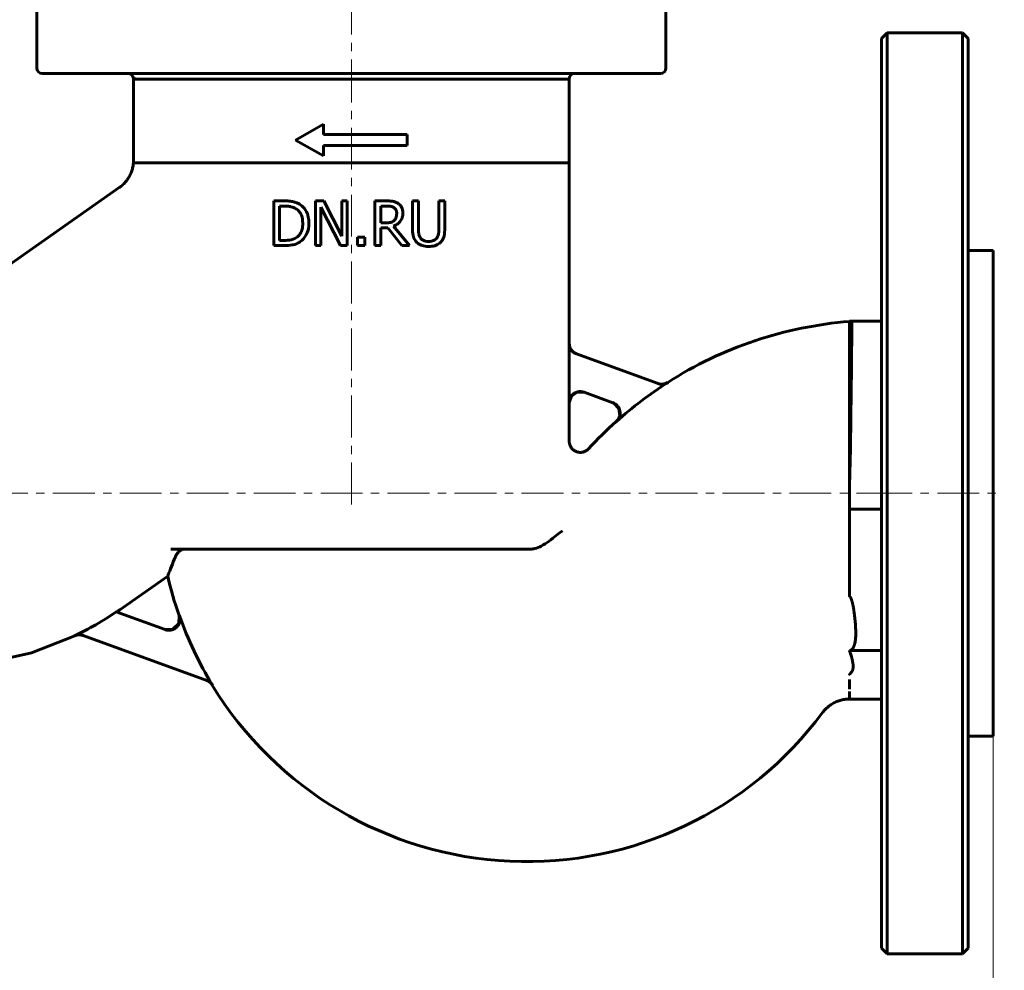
# Model space of a CAD drawing. Header units: millimetres. Extents: x 0 to 594, y 0 to 420.
# Tile 3 of 5: x 123 to 300, y 153 to 323. Entities that reach past the tile are written whole.
import ezdxf

# ---------------------------------------------------------------- set-up
doc = ezdxf.new("R2010")
doc.units = ezdxf.units.MM
for name, pattern in [('K5LT_AXLED', [12, 7.5, -1.5, 1.5, -1.5]), ('K5LT_BASIC', [0]), ('K5LT_THIN', [0])]:
    doc.linetypes.add(name, pattern=pattern)
doc.layers.add('Системный слой', color=7, linetype='Continuous')
doc.layers.add('Системный слой (1)', color=7, linetype='Continuous', true_color=0x6c6c6c)
doc.styles.add('KDIMTEXTSTYLE', font='GOST_AU.SHX', dxfattribs={"width": 0.96, "oblique": 15, "height": 5})
doc.styles.add('KTEXTSTYLE', font='GOST_AU.SHX', dxfattribs={"width": 0.56, "height": 5})
doc.dimstyles.new('KDIMSTYLE (1.00)', dxfattribs={"dimtxt": 5, "dimasz": 1, "dimexe": 2, "dimexo": 0, "dimgap": 1, "dimtad": 1, "dimtxsty": 'KDIMTEXTSTYLE', "dimsah": 1, "dimcen": 0, "dimdle": 1, "dimadec": 0, "dimazin": 0, "dimtfac": 0.667, "dimtmove": 0, "dimatfit": 3, "dimfxl": 1, "dimtvp": 1, "dimtolj": 1, "dimtzin": 0, "dimarcsym": 0})

# ---------------------------------------------------------------- blocks, each defined once
blk = doc.blocks.new('U22')
at = {"layer": 'Системный слой (1)', "color": 143, "linetype": 'K5LT_BASIC', "lineweight": 60, "true_color": 0x33acca}
for p, q in [((143.9, 312.77), (143.89, 312.77)), ((143.89, 312.77), (143.89, 312.77)), ((143.89, 312.77), (143.89, 312.77)), ((143.89, 312.77), (143.89, 312.77)), ((143.89, 312.77), (143.89, 312.77)), ((143.89, 312.77), (143.89, 312.77)), ((143.89, 312.77), (143.89, 312.77)), ((143.89, 312.77), (143.89, 312.77)), ((143.91, 312.77), (143.9, 312.77)), ((143.9, 312.77), (143.9, 312.77)), ((143.9, 312.77), (143.9, 312.77)), ((143.9, 312.77), (143.9, 312.77)), ((143.9, 312.77), (143.9, 312.77)), ((143.93, 312.76), (143.91, 312.77)), ((143.91, 312.77), (143.91, 312.77)), ((143.91, 312.77), (143.91, 312.77)), ((143.91, 312.77), (143.91, 312.77)), ((143.91, 312.77), (143.91, 312.77)), ((143.95, 312.76), (143.93, 312.76)), ((143.96, 312.76), (143.95, 312.76)), ((143.96, 312.75), (143.96, 312.76)), ((143.96, 312.76), (143.96, 312.76)), ((143.96, 312.76), (143.96, 312.76)), ((143.98, 312.75), (143.96, 312.75)), ((143.99, 312.75), (143.98, 312.75)), ((144, 312.75), (143.99, 312.75)), ((143.99, 312.75), (143.99, 312.75)), ((143.99, 312.75), (143.99, 312.75)), ((144.02, 312.74), (144, 312.75)), ((144.06, 312.73), (144.02, 312.74)), ((144.08, 312.73), (144.06, 312.73)), ((144.09, 312.72), (144.08, 312.73)), ((144.14, 312.71), (144.09, 312.72)), ((144.09, 312.72), (144.09, 312.72)), ((144.09, 312.72), (144.09, 312.72)), ((144.18, 312.7), (144.14, 312.71)), ((144.21, 312.69), (144.18, 312.7)), ((144.22, 312.69), (144.21, 312.69)), ((144.23, 312.69), (144.22, 312.69)), ((144.22, 312.69), (144.22, 312.69)), ((144.31, 312.67), (144.23, 312.69)), ((144.35, 312.65), (144.31, 312.67)), ((144.37, 312.65), (144.35, 312.65)), ((144.38, 312.65), (144.37, 312.65)), ((144.39, 312.64), (144.38, 312.65)), ((144.4, 312.64), (144.39, 312.64)), ((144.39, 312.64), (144.39, 312.64)), ((144.39, 312.64), (144.39, 312.64)), ((144.39, 312.64), (144.39, 312.64)), ((144.39, 312.64), (144.39, 312.64)), ((144.41, 312.64), (144.4, 312.64)), ((144.4, 312.64), (144.4, 312.64)), ((144.4, 312.64), (144.4, 312.64)), ((144.4, 312.64), (144.4, 312.64))]:
    blk.add_line(p, q, dxfattribs=at)
blk = doc.blocks.new('U23')
at = {"layer": 'Системный слой (1)', "color": 143, "linetype": 'K5LT_BASIC', "lineweight": 60, "true_color": 0x33acca}
for p, q in [((277.93, 238.44), (277.93, 319.94)), ((277.93, 156.94), (277.93, 238.44))]:
    blk.add_line(p, q, dxfattribs=at)
blk = doc.blocks.new('U24')
at = {"layer": 'Системный слой (1)', "color": 143, "linetype": 'K5LT_BASIC', "lineweight": 60, "true_color": 0x33acca}
for p, q in [((222.36, 255.84), (221.97, 254.65)), ((223.39, 256.56), (222.36, 255.84)), ((224.65, 256.53), (223.39, 256.56))]:
    blk.add_line(p, q, dxfattribs=at)
blk = doc.blocks.new('U26')
at = {"layer": 'Системный слой (1)', "color": 143, "linetype": 'K5LT_BASIC', "lineweight": 60, "true_color": 0x33acca}
for p, q in [((272.18, 269.25), (272.18, 238.03)), ((272.18, 238.03), (272.18, 235.61))]:
    blk.add_line(p, q, dxfattribs=at)
blk = doc.blocks.new('U27')
at = {"layer": 'Системный слой (1)', "color": 143, "linetype": 'K5LT_BASIC', "lineweight": 60, "true_color": 0x33acca}
for p, q in [((152.06, 216.56), (152.01, 215.09)), ((150.96, 214.06), (149.49, 214.02)), ((152.01, 215.09), (150.96, 214.06))]:
    blk.add_line(p, q, dxfattribs=at)
blk = doc.blocks.new('U28')
at = {"layer": 'Системный слой (1)', "color": 143, "linetype": 'K5LT_BASIC', "lineweight": 60, "true_color": 0x33acca}
for start, end in [(94.5249, 122.5215), (131.8698, 137.4936)]:
    blk.add_arc((277.78, 198.44), 71, start, end, dxfattribs=at)
blk = doc.blocks.new('U29')
at = {"layer": 'Системный слой (1)', "color": 143, "linetype": 'K5LT_BASIC', "lineweight": 60, "true_color": 0x33acca}
for start, end in [(192.9963, 199.3563), (211.3705, 323.4517)]:
    blk.add_arc((214.33, 238.44), 66, start, end, dxfattribs=at)
blk = doc.blocks.new('U30')
at = {"layer": 'Системный слой (1)', "color": 143, "linetype": 'K5LT_BASIC', "lineweight": 60, "true_color": 0x33acca}
for p, q in [((141.03, 217.3), (140.84, 217.17)), ((141.22, 217.43), (141.03, 217.3)), ((141.41, 217.56), (141.22, 217.43)), ((133.36, 212.87), (125.6, 209.86)), ((125.6, 209.86), (117.49, 208.04)), ((117.49, 208.04), (109.29, 207.44))]:
    blk.add_line(p, q, dxfattribs=at)
blk = doc.blocks.new('U31')
at = {"layer": 'Системный слой (1)', "color": 143, "linetype": 'K5LT_BASIC', "lineweight": 60, "true_color": 0x33acca}
for p, q in [((229.94, 254.59), (229.74, 254.68)), ((230.88, 253.62), (229.94, 254.59)), ((230.78, 251.8), (231.01, 252.38)), ((231.01, 252.38), (230.88, 253.62)), ((230.39, 251.31), (230.4, 251.32)), ((230.39, 251.31), (230.39, 251.31)), ((230.39, 251.31), (230.39, 251.31)), ((230.39, 251.31), (230.39, 251.31)), ((230.39, 251.31), (230.39, 251.31)), ((230.39, 251.31), (230.39, 251.31)), ((230.39, 251.31), (230.39, 251.31)), ((230.4, 251.32), (230.42, 251.34)), ((230.4, 251.32), (230.4, 251.32)), ((230.42, 251.34), (230.45, 251.36)), ((230.45, 251.36), (230.5, 251.42)), ((230.5, 251.42), (230.61, 251.54)), ((230.61, 251.54), (230.78, 251.8))]:
    blk.add_line(p, q, dxfattribs=at)
blk = doc.blocks.new('U32')
at = {"layer": 'Системный слой (1)', "color": 143, "linetype": 'K5LT_BASIC', "lineweight": 60, "true_color": 0x33acca}
for p, q in [((221.97, 265.29), (221.97, 297.64)), ((221.97, 247.76), (221.97, 254.65))]:
    blk.add_line(p, q, dxfattribs=at)
blk = doc.blocks.new('D8')
at = {"layer": 'Системный слой (1)'}
for points in [[(72.43, 99.53), (72.93, 100.19), (67.93, 99.53), (72.93, 98.88)], [(292.93, 98.88), (297.93, 99.53), (292.93, 100.19), (293.43, 99.53)]]:
    blk.add_hatch(color=7, dxfattribs=at).paths.add_polyline_path(points)
at = {"layer": 'Системный слой (1)', "color": 7, "linetype": 'K5LT_THIN', "lineweight": 18, "true_color": 0xffffff}
for p, q in [((67.93, 194.94), (67.93, 97.53)), ((297.93, 194.94), (297.93, 97.53)), ((67.93, 99.53), (72.93, 100.19)), ((72.93, 98.88), (67.93, 99.53)), ((67.93, 99.53), (297.93, 99.53)), ((72.93, 100.19), (72.43, 99.53)), ((72.43, 99.53), (72.93, 98.88)), ((293.43, 99.53), (292.93, 100.19)), ((292.93, 100.19), (297.93, 99.53)), ((297.93, 99.53), (292.93, 98.88)), ((292.93, 98.88), (293.43, 99.53))]:
    blk.add_line(p, q, dxfattribs=at)
blk.add_wipeout([(177.39, 100.53), (177.39, 107.92), (188.03, 107.92), (188.03, 100.53)]).dxf.layer = 'Системный слой (1)'
at = {"layer": 'Системный слой (1)', "color": 7, "insert": (177.39, 107.12), "char_height": 5, "attachment_point": 1, "style": 'KTEXTSTYLE'}
blk.add_mtext('\\H5.0;\\W1.000;\\Q15;\\Q15;\\W0.960;230', dxfattribs=at)
blk = doc.blocks.new('KDIMARROW_01')
at = {"layer": 'Системный слой'}
blk.add_hatch(color=0, dxfattribs=at).paths.add_polyline_path([(-5, -0.66), (0, 0), (-5, 0.66), (-4.5, 0)])
at = {"layer": 'Системный слой', "color": 0, "linetype": 'K5LT_THIN', "lineweight": 18}
for p, q in [((-4.5, 0), (-5, 0.66)), ((-5, 0.66), (0, 0)), ((0, 0), (-5, -0.66)), ((-5, -0.66), (-4.5, 0))]:
    blk.add_line(p, q, dxfattribs=at)
at = {"layer": 'Системный слой (1)', "color": 0, "linetype": 'K5LT_THIN', "lineweight": 18}
blk.add_line((444.12, 238.44), (443.12, 238.44), dxfattribs=at)
blk = doc.blocks.new('D9')
at = {"layer": 'Системный слой (1)'}
for points in [[(51.77, 338.44), (51.11, 343.44), (50.45, 338.44), (51.11, 338.94)], [(51.11, 238.44), (51.77, 243.44), (51.11, 242.94), (50.45, 243.44)]]:
    blk.add_hatch(color=7, dxfattribs=at).paths.add_polyline_path(points)
at = {"layer": 'Системный слой (1)', "color": 7, "linetype": 'K5LT_THIN', "lineweight": 18, "true_color": 0xffffff}
for p, q in [((140.2, 343.44), (49.11, 343.44)), ((50.45, 338.44), (51.11, 343.44)), ((51.11, 343.44), (51.77, 338.44)), ((51.11, 343.44), (51.11, 238.44)), ((51.11, 338.94), (50.45, 338.44)), ((51.77, 338.44), (51.11, 338.94)), ((51.11, 238.44), (50.45, 243.44)), ((50.45, 243.44), (51.11, 242.94)), ((51.11, 242.94), (51.77, 243.44)), ((51.77, 243.44), (51.11, 238.44)), ((67.93, 238.44), (49.11, 238.44))]:
    blk.add_line(p, q, dxfattribs=at)
blk.add_wipeout([(50.11, 285.99), (42.73, 285.99), (42.73, 295.49), (50.11, 295.49)]).dxf.layer = 'Системный слой (1)'
at = {"layer": 'Системный слой (1)', "color": 7, "insert": (43.52, 285.99), "char_height": 5, "attachment_point": 1, "rotation": 90, "style": 'KTEXTSTYLE'}
blk.add_mtext('\\H5.0;\\W1.000;\\Q15;\\Q15;\\W0.960;105', dxfattribs=at)

msp = doc.modelspace()

# ---------------------------------------------------------------- linework, layer by layer
at = {"layer": 'Системный слой (1)', "color": 30, "linetype": 'K5LT_AXLED', "lineweight": 18, "true_color": 0xff8000}
for p, q in [((182.93, 340.137), (182.93, 312.637)), ((182.93, 236.437), (182.93, 312.637)), ((280.93, 238.437), (65.93, 238.437)), ((275.93, 238.437), (299.93, 238.437))]:
    msp.add_line(p, q, dxfattribs=at)
at = {"layer": 'Системный слой (1)', "color": 143, "linetype": 'K5LT_BASIC', "lineweight": 60, "true_color": 0x33acca}
for p, q in [((126.553, 314.637), (126.553, 325.637)), ((239.307, 314.637), (239.307, 325.637)), ((277.93, 319.937), (278.93, 320.937)), ((278.93, 320.937), (292.43, 320.937)), ((278.93, 320.937), (278.93, 238.437)), ((292.43, 320.937), (293.43, 319.937)), ((292.43, 155.937), (292.43, 320.937)), ((293.43, 156.937), (293.43, 319.937)), ((127.553, 313.637), (238.307, 313.637)), ((144.414, 312.637), (143.877, 312.637)), ((143.894, 297.637), (143.894, 312.637)), ((144.414, 312.637), (221.966, 312.637)), ((144.414, 312.637), (221.966, 312.637)), ((221.966, 297.637), (221.966, 312.637)), ((172.93, 301.723), (177.93, 304.557)), ((177.93, 302.723), (177.93, 304.557)), ((172.93, 301.723), (177.93, 298.888)), ((177.93, 302.723), (192.93, 302.723)), ((192.93, 300.723), (192.93, 302.723)), ((177.93, 298.888), (177.93, 300.723)), ((177.93, 300.723), (192.93, 300.723)), ((144.414, 297.637), (143.877, 297.637)), ((143.894, 297.637), (221.966, 297.637)), ((144.414, 297.637), (221.966, 297.637)), ((107.401, 269.437), (141.337, 293.2)), ((170.836, 290.823), (169.014, 290.823)), ((169.014, 290.823), (169.014, 282.823)), ((170.078, 289.902), (170.888, 289.902)), ((170.078, 283.743), (170.078, 289.902)), ((177.987, 290.823), (176.476, 290.823)), ((176.476, 290.823), (176.476, 282.823)), ((177.468, 289.721), (181.008, 282.823)), ((177.468, 282.823), (177.468, 289.721)), ((181.209, 284.489), (177.987, 290.823)), ((181.209, 290.823), (181.209, 284.489)), ((182.201, 290.823), (181.209, 290.823)), ((182.201, 282.823), (182.201, 290.823)), ((189.215, 290.823), (187.154, 290.823)), ((187.154, 290.823), (187.154, 282.823)), ((188.217, 289.902), (189.274, 289.902)), ((188.217, 286.894), (188.217, 289.902)), ((193.883, 290.823), (193.883, 285.831)), ((194.946, 290.823), (193.883, 290.823)), ((194.946, 285.831), (194.946, 290.823)), ((199.672, 290.823), (198.609, 290.823)), ((198.609, 290.823), (198.609, 285.805)), ((199.672, 285.831), (199.672, 290.823)), ((189.151, 286.894), (188.217, 286.894)), ((188.217, 282.823), (188.217, 286.006)), ((188.217, 286.006), (189.436, 286.006)), ((189.436, 286.006), (191.964, 282.823)), ((193.345, 282.823), (190.499, 286.304)), ((185.313, 284.353), (184.029, 284.353)), ((184.029, 284.353), (184.029, 282.823)), ((185.313, 282.823), (185.313, 284.353)), ((169.014, 282.823), (170.856, 282.823)), ((170.888, 283.743), (170.078, 283.743)), ((176.476, 282.823), (177.468, 282.823)), ((181.008, 282.823), (182.201, 282.823)), ((184.029, 282.823), (185.313, 282.823)), ((187.154, 282.823), (188.217, 282.823)), ((191.964, 282.823), (193.345, 282.823)), ((293.43, 281.937), (297.93, 281.937)), ((297.93, 281.937), (297.93, 194.937)), ((272.175, 269.25), (277.93, 269.25)), ((272.612, 269.25), (272.609, 268.942)), ((221.937, 254.661), (221.937, 265.302)), ((272.58, 265.236), (272.573, 264.336)), ((237.887, 258.096), (223.254, 263.422)), ((224.623, 256.539), (229.774, 254.664)), ((278.93, 238.437), (278.93, 155.937)), ((272.175, 235.615), (272.175, 238.035)), ((272.175, 235.615), (277.93, 235.615)), ((272.175, 219.939), (272.175, 235.615)), ((150.607, 228.437), (215.077, 228.437)), ((215.077, 228.437), (215.09, 228.437)), ((141.413, 217.565), (150.024, 223.595)), ((149.535, 214.005), (140.798, 217.185)), ((134.857, 212.962), (157.009, 204.899)), ((272.193, 210.248), (277.93, 210.248)), ((272.175, 203.367), (272.175, 205.052)), ((272.175, 201.559), (272.175, 202.892)), ((272.175, 201.559), (277.93, 201.559)), ((293.43, 194.937), (297.93, 194.937)), ((277.93, 156.937), (278.93, 155.937)), ((278.93, 155.937), (292.43, 155.937)), ((292.43, 155.937), (293.43, 156.937))]:
    msp.add_line(p, q, dxfattribs=at)
for centre, radius, start, end in [((127.553, 314.637), 1, 180, 270), ((238.307, 314.637), 1, 270, 0), ((142.894, 312.637), 1, 7.89307, 90), ((222.966, 312.637), 1, 90, 180), ((277.776, 198.437), 70.964, 122.49824, 131.85355), ((109.293, 263.437), 55.964, 295.4139, 304.26141), ((214.334, 238.437), 65.964, 199.38298, 211.4113)]:
    msp.add_arc(centre, radius, start, end, dxfattribs=at)
for points, knots in [([(143.877, 312.637), (143.877, 312.637), (143.877, 312.637), (143.877, 312.638), (143.877, 312.639), (143.877, 312.64), (143.877, 312.641), (143.878, 312.644), (143.878, 312.646), (143.878, 312.651), (143.878, 312.654), (143.879, 312.664), (143.88, 312.671), (143.881, 312.69), (143.882, 312.703), (143.884, 312.733), (143.885, 312.75), (143.886, 312.767)], [0, 0, 0, 0, 0.0021235, 0.0021235, 0.0689531, 0.0689531, 0.1723827, 0.1723827, 0.3620036, 0.3620036, 0.7240072, 0.7240072, 1.4307761, 1.4307761, 2.8098374, 2.8098374, 4.6149278, 4.6149278, 4.6149278, 4.6149278]), ([(141.338, 293.199), (141.339, 293.199), (141.339, 293.2), (141.341, 293.201), (141.342, 293.202), (141.345, 293.204), (141.347, 293.205), (141.353, 293.209), (141.357, 293.212), (141.368, 293.22), (141.375, 293.225), (141.398, 293.241), (141.413, 293.252), (141.456, 293.284), (141.485, 293.305), (141.571, 293.37), (141.628, 293.415), (141.793, 293.55), (141.9, 293.643), (142.195, 293.921), (142.374, 294.114), (142.709, 294.524), (142.864, 294.741), (143.142, 295.192), (143.267, 295.426), (143.477, 295.897), (143.566, 296.134), (143.71, 296.612), (143.767, 296.852), (143.84, 297.275), (143.863, 297.456), (143.877, 297.637)], [0, 0, 0, 0, 0.0088238, 0.0088238, 0.0229418, 0.0229418, 0.0494132, 0.0494132, 0.1005911, 0.1005911, 0.2011821, 0.2011821, 0.4005995, 0.4005995, 0.7959048, 0.7959048, 1.5794563, 1.5794563, 3.1324413, 3.1324413, 6.0109695, 6.0109695, 8.9197936, 8.9197936, 11.8083229, 11.8083229, 14.5683877, 14.5683877, 17.2648143, 17.2648143, 19.2595811, 19.2595811, 19.2595811, 19.2595811]), ([(173.702, 290.187), (173.533, 290.298), (173.353, 290.391), (173.03, 290.524), (172.891, 290.572), (172.707, 290.627), (172.659, 290.64), (172.552, 290.668), (172.492, 290.683), (172.312, 290.72), (172.179, 290.742), (171.926, 290.773), (171.821, 290.784), (171.597, 290.801), (171.479, 290.808), (171.344, 290.813), (171.336, 290.814), (171.211, 290.818), (171.094, 290.821), (170.931, 290.823), (170.883, 290.823), (170.836, 290.823)], [-0.6096868, -0.6096868, -0.6096868, -0.6096868, -0.42621401, -0.42621401, -0.29173525, -0.29173525, -0.25000617, -0.25000617, -0.20744238, -0.20744238, -0.1373002, -0.1373002, -0.09428674, -0.09428674, -0.05396479, -0.05396479, -0.05135009, -0.05135009, -0.01485115, -0.01485115, 0, 0, 0, 0]), ([(170.888, 289.902), (170.987, 289.902), (171.08, 289.901), (171.262, 289.894), (171.35, 289.89), (171.592, 289.872), (171.725, 289.856), (171.888, 289.83), (171.937, 289.821), (172.015, 289.806), (172.046, 289.799), (172.08, 289.791), (172.085, 289.79), (172.092, 289.788), (172.094, 289.788), (172.414, 289.712), (172.716, 289.591), (173.001, 289.422)], [-0.16232678, -0.16232678, -0.16232678, -0.16232678, -0.15314696, -0.15314696, -0.14298179, -0.14298179, -0.12269457, -0.12269457, -0.11255097, -0.11255097, -0.10413616, -0.10413616, -0.10240736, -0.10240736, -0.10194113, -0.10194113, 0, 0, 0, 0]), ([(173.001, 289.422), (173.221, 289.288), (173.415, 289.123), (173.749, 288.72), (173.879, 288.493), (174.151, 287.801), (174.214, 287.31), (174.214, 286.829)], [-0.30228986, -0.30228986, -0.30228986, -0.30228986, -0.2235708, -0.2235708, -0.14415017, -0.14415017, 0, 0, 0, 0]), ([(175.322, 286.816), (175.322, 287.191), (175.29, 287.569), (175.113, 288.377), (174.973, 288.687), (174.66, 289.286), (174.386, 289.637), (173.935, 290.023), (173.82, 290.109), (173.702, 290.187)], [-0.3021825, -0.3021825, -0.3021825, -0.3021825, -0.24728189, -0.24728189, -0.18089477, -0.18089477, -0.04364415, -0.04364415, 0, 0, 0, 0]), ([(191.251, 290.401), (191.071, 290.518), (190.88, 290.611), (190.658, 290.681), (190.637, 290.687), (190.592, 290.7), (190.568, 290.706), (190.513, 290.72), (190.484, 290.726), (190.425, 290.738), (190.397, 290.743), (190.332, 290.754), (190.258, 290.765), (190.17, 290.776), (190.097, 290.783), (190.071, 290.786), (189.934, 290.799), (189.822, 290.806), (189.65, 290.815), (189.589, 290.817), (189.425, 290.821), (189.32, 290.823), (189.215, 290.823)], [-0.3847717, -0.3847717, -0.3847717, -0.3847717, -0.18914401, -0.18914401, -0.17196699, -0.17196699, -0.15491734, -0.15491734, -0.13806406, -0.13806406, -0.12387308, -0.12387308, -0.10787911, -0.09203663, -0.09203663, -0.0837984, -0.0837984, -0.05003367, -0.05003367, -0.03175107, -0.03175107, 0, 0, 0, 0]), ([(189.274, 289.902), (189.616, 289.902), (189.865, 289.875), (190.229, 289.793), (190.395, 289.728), (190.544, 289.63)], [-0.11357469, -0.11357469, -0.11357469, -0.11357469, -0.05444753, -0.05444753, 0, 0, 0, 0]), ([(190.544, 289.63), (190.636, 289.568), (190.718, 289.496), (190.812, 289.381), (190.833, 289.351), (190.872, 289.291), (190.889, 289.262), (190.912, 289.216), (190.92, 289.201), (190.935, 289.168), (190.942, 289.151), (191.012, 288.979), (191.041, 288.815), (191.05, 288.621), (191.05, 288.594), (191.05, 288.567)], [-0.11331847, -0.11331847, -0.11331847, -0.11331847, -0.08700512, -0.08700512, -0.07793108, -0.07793108, -0.06867777, -0.06867777, -0.06384431, -0.06384431, -0.0583393, -0.0583393, -0.00809069, -0.00809069, 0, 0, 0, 0]), ([(192.159, 288.651), (192.159, 288.838), (192.143, 289.028), (192.066, 289.373), (192.011, 289.529), (191.864, 289.801), (191.72, 290.037), (191.379, 290.314), (191.316, 290.359), (191.251, 290.401)], [-0.40286469, -0.40286469, -0.40286469, -0.40286469, -0.26021941, -0.26021941, -0.13346333, -0.13346333, -0.02364255, -0.02364255, 0, 0, 0, 0]), ([(190.499, 286.304), (190.811, 286.42), (191.1, 286.581), (191.543, 286.964), (191.723, 287.167), (192.009, 287.673), (192.096, 287.958), (192.151, 288.388), (192.159, 288.519), (192.159, 288.651)], [-0.32719618, -0.32719618, -0.32719618, -0.32719618, -0.21489189, -0.21489189, -0.13011072, -0.13011072, -0.03950144, -0.03950144, 0, 0, 0, 0]), ([(191.05, 288.567), (191.05, 288.417), (191.039, 288.265), (190.997, 288.03), (190.976, 287.95), (190.948, 287.865), (190.944, 287.853), (190.927, 287.805), (190.914, 287.771), (190.832, 287.587), (190.741, 287.452), (190.615, 287.327), (190.606, 287.318), (190.596, 287.309)], [-0.12342361, -0.12342361, -0.12342361, -0.12342361, -0.08889287, -0.08889287, -0.06826361, -0.06826361, -0.06462325, -0.06462325, -0.05409037, -0.05409037, -0.00392137, -0.00392137, 0, 0, 0, 0]), ([(174.214, 286.829), (174.214, 286.469), (174.183, 286.097), (174.04, 285.522), (173.941, 285.222), (173.571, 284.662), (173.354, 284.447), (173.099, 284.275)], [-0.37170863, -0.37170863, -0.37170863, -0.37170863, -0.20319478, -0.20319478, -0.09458643, -0.09458643, 0, 0, 0, 0]), ([(173.689, 283.465), (173.925, 283.621), (174.138, 283.806), (174.526, 284.242), (174.692, 284.487), (175.016, 285.096), (175.227, 285.605), (175.314, 286.479), (175.322, 286.648), (175.322, 286.816)], [-0.5831724, -0.5831724, -0.5831724, -0.5831724, -0.4263103, -0.4263103, -0.2636811, -0.2636811, -0.05062607, -0.05062607, 0, 0, 0, 0]), ([(190.596, 287.309), (190.513, 287.225), (190.419, 287.155), (190.166, 287.018), (190.032, 286.987), (189.709, 286.916), (189.426, 286.894), (189.151, 286.894)], [-0.11261246, -0.11261246, -0.11261246, -0.11261246, -0.10074084, -0.10074084, -0.0836371, -0.0836371, 0, 0, 0, 0]), ([(193.883, 285.831), (193.883, 285.067), (193.984, 284.622), (194.152, 284.078), (194.285, 283.821), (194.524, 283.523), (194.584, 283.456), (194.648, 283.393)], [-0.19919444, -0.19919444, -0.19919444, -0.19919444, -0.11675172, -0.11675172, -0.02751082, -0.02751082, 0, 0, 0, 0]), ([(195.29, 284.217), (195.17, 284.398), (195.086, 284.597), (194.98, 285.05), (194.958, 285.341), (194.948, 285.667), (194.946, 285.749), (194.946, 285.831)], [-0.16421541, -0.16421541, -0.16421541, -0.16421541, -0.09791833, -0.09791833, -0.02455779, -0.02455779, 0, 0, 0, 0]), ([(198.907, 283.393), (199.04, 283.52), (199.156, 283.662), (199.352, 283.981), (199.428, 284.152), (199.553, 284.554), (199.655, 284.965), (199.672, 285.711), (199.672, 285.771), (199.672, 285.831)], [-0.56438835, -0.56438835, -0.56438835, -0.56438835, -0.39415986, -0.39415986, -0.22408805, -0.22408805, -0.01793451, -0.01793451, 0, 0, 0, 0]), ([(173.099, 284.275), (172.69, 283.988), (172.31, 283.895), (171.727, 283.771), (171.295, 283.743), (170.888, 283.743)], [-0.18560109, -0.18560109, -0.18560109, -0.18560109, -0.12814438, -0.12814438, 0, 0, 0, 0]), ([(196.775, 283.562), (196.595, 283.562), (196.412, 283.576), (196.083, 283.644), (195.935, 283.693), (195.644, 283.843), (195.51, 283.946), (195.358, 284.121), (195.322, 284.168), (195.29, 284.217)], [-0.17832607, -0.17832607, -0.17832607, -0.17832607, -0.12066218, -0.12066218, -0.07121275, -0.07121275, -0.01792313, -0.01792313, 0, 0, 0, 0]), ([(198.266, 284.217), (198.202, 284.12), (198.127, 284.035), (197.952, 283.882), (197.853, 283.818), (197.626, 283.706), (197.383, 283.601), (196.921, 283.565), (196.848, 283.562), (196.775, 283.562)], [-0.35898981, -0.35898981, -0.35898981, -0.35898981, -0.25628209, -0.25628209, -0.14870318, -0.14870318, -0.02345631, -0.02345631, 0, 0, 0, 0]), ([(198.609, 285.805), (198.609, 285.546), (198.597, 285.267), (198.53, 284.827), (198.48, 284.6), (198.323, 284.308), (198.295, 284.261), (198.266, 284.217)], [-0.22061762, -0.22061762, -0.22061762, -0.22061762, -0.10150875, -0.10150875, -0.01651836, -0.01651836, 0, 0, 0, 0]), ([(170.856, 282.823), (171.321, 282.823), (171.841, 282.844), (172.562, 282.968), (172.939, 283.055), (173.5, 283.351), (173.595, 283.406), (173.689, 283.465)], [-0.48200925, -0.48200925, -0.48200925, -0.48200925, -0.19493482, -0.19493482, -0.0337565, -0.0337565, 0, 0, 0, 0]), ([(194.648, 283.393), (194.874, 283.167), (195.137, 283), (195.662, 282.788), (195.994, 282.693), (196.568, 282.657), (196.672, 282.654), (196.775, 282.654)], [-0.36934139, -0.36934139, -0.36934139, -0.36934139, -0.18367013, -0.18367013, -0.03294898, -0.03294898, 0, 0, 0, 0]), ([(196.775, 282.654), (197.137, 282.654), (197.518, 282.687), (198.26, 282.899), (198.536, 283.077), (198.794, 283.286), (198.852, 283.338), (198.907, 283.393)], [-0.17559239, -0.17559239, -0.17559239, -0.17559239, -0.10516785, -0.10516785, -0.02463471, -0.02463471, 0, 0, 0, 0]), ([(272.6, 267.686), (272.598, 267.847), (272.596, 268.071), (272.596, 268.334), (272.597, 268.515), (272.6, 268.668), (272.604, 268.813), (272.607, 268.897), (272.609, 268.942)], [0, 0, 0, 0, 2.5060442, 3.7859059, 5.0850019, 6.3688609, 7.4368822, 9, 9, 9, 9]), ([(272.6, 267.686), (272.598, 267.488), (272.596, 267.181), (272.593, 266.752), (272.59, 266.406), (272.588, 266.154), (272.587, 265.991)], [0, 0, 0, 0, 2.9527429, 4.2433943, 5.2862833, 7, 7, 7, 7]), ([(221.937, 265.302), (221.937, 265.229), (221.941, 265.155), (221.958, 265.008), (221.971, 264.935), (222.004, 264.789), (222.025, 264.717), (222.061, 264.612), (222.074, 264.578), (222.117, 264.474), (222.149, 264.406), (222.22, 264.275), (222.259, 264.212), (222.335, 264.105), (222.369, 264.06), (222.44, 263.975), (222.476, 263.936), (222.566, 263.844), (222.621, 263.794), (222.736, 263.701), (222.796, 263.658), (222.92, 263.578), (222.986, 263.542), (223.118, 263.476), (223.186, 263.447), (223.254, 263.422)], [0, 0, 0, 0, 0.02210762, 0.02210762, 0.04457092, 0.04457092, 0.06711226, 0.06711226, 0.07809733, 0.07809733, 0.10065173, 0.10065173, 0.12306778, 0.12306778, 0.14016815, 0.14016815, 0.15626064, 0.15626064, 0.17869719, 0.17869719, 0.20067876, 0.20067876, 0.22309067, 0.22309067, 0.24509889, 0.24509889, 0.24509889, 0.24509889]), ([(221.966, 265.291), (221.966, 264.826), (222.262, 264.015), (222.954, 263.531), (223.282, 263.412)], [0, 0, 0, 0, 0.5714277, 1, 1, 1, 1]), ([(272.58, 265.236), (272.581, 265.334), (272.581, 265.46), (272.582, 265.711), (272.584, 265.867), (272.587, 265.991)], [0, 0, 0, 0, 2.1763567, 2.922997, 6, 6, 6, 6]), ([(272.54, 260.764), (272.543, 261.251), (272.546, 261.923), (272.551, 262.72), (272.556, 263.191), (272.564, 263.726), (272.569, 264.092), (272.573, 264.336)], [0, 0, 0, 0, 2.9219392, 4.2071261, 5.2869883, 6.1645941, 8, 8, 8, 8]), ([(272.54, 260.764), (272.539, 260.592), (272.532, 259.882), (272.522, 258.933), (272.513, 258.023), (272.506, 257.443), (272.502, 257.075), (272.499, 256.809)], [0, 0, 0, 0, 1.1143862, 4.6258569, 5.8986754, 6.5136128, 8, 8, 8, 8]), ([(237.887, 258.096), (237.956, 258.071), (238.026, 258.05), (238.169, 258.016), (238.243, 258.003), (238.391, 257.984), (238.466, 257.979), (238.579, 257.978), (238.616, 257.979), (238.729, 257.983), (238.804, 257.991), (238.952, 258.013), (239.025, 258.029), (239.123, 258.055), (239.148, 258.062), (239.244, 258.091), (239.314, 258.117), (239.45, 258.176), (239.515, 258.209), (239.603, 258.26), (239.626, 258.274), (239.65, 258.289)], [0, 0, 0, 0, 0.02202544, 0.02202544, 0.04446948, 0.04446948, 0.06713847, 0.06713847, 0.07838345, 0.07838345, 0.10098407, 0.10098407, 0.12348208, 0.12348208, 0.13123864, 0.13123864, 0.1537706, 0.1537706, 0.17579938, 0.17579938, 0.18407458, 0.18407458, 0.18407458, 0.18407458]), ([(224.623, 256.539), (224.554, 256.564), (224.483, 256.585), (224.34, 256.619), (224.267, 256.632), (224.119, 256.651), (224.044, 256.656), (223.931, 256.657), (223.894, 256.656), (223.781, 256.652), (223.707, 256.644), (223.558, 256.622), (223.485, 256.606), (223.341, 256.568), (223.272, 256.545), (223.169, 256.505), (223.136, 256.491), (223.077, 256.464), (223.051, 256.452), (222.959, 256.405), (222.896, 256.368), (222.769, 256.284), (222.706, 256.237), (222.59, 256.138), (222.535, 256.087), (222.481, 256.029), (222.478, 256.026), (222.424, 255.968), (222.376, 255.911), (222.296, 255.803), (222.262, 255.753), (222.192, 255.638), (222.157, 255.572), (222.104, 255.46), (222.085, 255.414), (222.041, 255.297), (222.018, 255.226), (221.981, 255.082), (221.967, 255.008), (221.946, 254.862), (221.94, 254.788), (221.937, 254.697), (221.937, 254.679), (221.937, 254.661)], [0, 0, 0, 0, 0.02201512, 0.02201512, 0.04444229, 0.04444229, 0.06707004, 0.06707004, 0.07824421, 0.07824421, 0.10084795, 0.10084795, 0.12345714, 0.12345714, 0.14559008, 0.14559008, 0.15646238, 0.15646238, 0.16514009, 0.16514009, 0.1873652, 0.1873652, 0.21099128, 0.21099128, 0.23338788, 0.23338788, 0.23461736, 0.23461736, 0.25713204, 0.25713204, 0.27522147, 0.27522147, 0.29773382, 0.29773382, 0.31270935, 0.31270935, 0.3351752, 0.3351752, 0.35767247, 0.35767247, 0.37979696, 0.37979696, 0.38523242, 0.38523242, 0.38523242, 0.38523242]), ([(272.443, 252.17), (272.444, 252.524), (272.447, 253.093), (272.454, 253.881), (272.462, 254.563), (272.472, 255.236), (272.485, 255.993), (272.494, 256.504), (272.499, 256.809)], [0, 0, 0, 0, 1.9583209, 3.1762393, 4.4850123, 5.8899751, 7.1211259, 9, 9, 9, 9]), ([(230.427, 251.295), (230.483, 251.344), (230.535, 251.397), (230.633, 251.507), (230.68, 251.566), (230.766, 251.687), (230.805, 251.75), (230.859, 251.847), (230.876, 251.879), (230.924, 251.98), (230.953, 252.049), (230.997, 252.174), (231.014, 252.23), (231.047, 252.359), (231.061, 252.432), (231.079, 252.557), (231.084, 252.608), (231.091, 252.734), (231.092, 252.809), (231.084, 252.959), (231.077, 253.033), (231.053, 253.179), (231.037, 253.251), (231.008, 253.356), (230.997, 253.391), (230.983, 253.433), (230.98, 253.44), (230.953, 253.516), (230.925, 253.584), (230.86, 253.716), (230.823, 253.782), (230.743, 253.908), (230.699, 253.969), (230.634, 254.05), (230.615, 254.073), (230.547, 254.151), (230.494, 254.205), (230.384, 254.307), (230.326, 254.355), (230.251, 254.41), (230.236, 254.421), (230.159, 254.474), (230.095, 254.513), (229.965, 254.584), (229.899, 254.615), (229.812, 254.65), (229.793, 254.657), (229.774, 254.664)], [0, 0, 0, 0, 0.02221748, 0.02221748, 0.04470664, 0.04470664, 0.06715134, 0.06715134, 0.07808005, 0.07808005, 0.10060118, 0.10060118, 0.11818473, 0.11818473, 0.1407067, 0.1407067, 0.15609708, 0.15609708, 0.17857581, 0.17857581, 0.20109237, 0.20109237, 0.22313233, 0.22313233, 0.23415449, 0.23415449, 0.23637369, 0.23637369, 0.25846811, 0.25846811, 0.28095745, 0.28095745, 0.30360437, 0.30360437, 0.31232768, 0.31232768, 0.33493389, 0.33493389, 0.3574131, 0.3574131, 0.36297638, 0.36297638, 0.3855062, 0.3855062, 0.4075287, 0.4075287, 0.41363152, 0.41363152, 0.41363152, 0.41363152]), ([(272.443, 252.17), (272.441, 252.025), (272.437, 251.738), (272.422, 250.675), (272.406, 249.519), (272.388, 248.399), (272.383, 248.083), (272.381, 247.997)], [0, 0, 0, 0, 0.8531306, 1.690553, 6.2328375, 7.5218981, 8, 8, 8, 8]), ([(225.437, 246.408), (225.436, 246.407), (225.435, 246.406), (225.432, 246.404), (225.431, 246.402), (225.427, 246.398), (225.424, 246.395), (225.417, 246.387), (225.412, 246.381), (225.396, 246.366), (225.386, 246.355), (225.356, 246.325), (225.336, 246.306), (225.274, 246.25), (225.232, 246.215), (225.119, 246.128), (225.045, 246.078), (224.891, 245.989), (224.81, 245.949), (224.644, 245.881), (224.559, 245.852), (224.394, 245.808), (224.315, 245.793), (224.151, 245.77), (224.066, 245.765), (223.892, 245.764), (223.804, 245.769), (223.627, 245.792), (223.538, 245.809), (223.364, 245.856), (223.278, 245.884), (223.112, 245.953), (223.032, 245.992), (222.883, 246.079), (222.813, 246.126), (222.684, 246.225), (222.624, 246.277), (222.504, 246.394), (222.445, 246.459), (222.336, 246.598), (222.287, 246.67), (222.198, 246.82), (222.159, 246.896), (222.095, 247.046), (222.069, 247.118), (222.022, 247.275), (222.002, 247.361), (221.971, 247.551), (221.963, 247.655), (221.963, 247.76)], [0, 0, 0, 0, 0.0167693, 0.0167693, 0.0419232, 0.0419232, 0.0880388, 0.0880388, 0.1760775, 0.1760775, 0.3479627, 0.3479627, 0.6833485, 0.6833485, 1.3373507, 1.3373507, 2.3891162, 2.3891162, 3.4579077, 3.4579077, 4.5235742, 4.5235742, 5.4824643, 5.4824643, 6.4957829, 6.4957829, 7.5454499, 7.5454499, 8.6177377, 8.6177377, 9.6938028, 9.6938028, 10.7516284, 10.7516284, 11.7456129, 11.7456129, 12.6879378, 12.6879378, 13.7356114, 13.7356114, 14.7804638, 14.7804638, 15.8014176, 15.8014176, 16.7124331, 16.7124331, 17.7574107, 17.7574107, 18.9989522, 18.9989522, 18.9989522, 18.9989522]), ([(272.356, 246.462), (272.358, 246.685), (272.36, 246.986), (272.369, 247.498), (272.376, 247.786), (272.381, 247.997)], [0, 0, 0, 0, 2.5995364, 3.5188341, 6, 6, 6, 6]), ([(272.195, 238.857), (272.193, 238.944), (272.192, 239.067), (272.191, 239.284), (272.193, 239.557), (272.198, 239.948), (272.208, 240.458), (272.223, 241.098), (272.239, 241.746), (272.257, 242.374), (272.285, 243.323), (272.308, 244.074), (272.323, 244.631)], [0, 0, 0, 0, 0.3796134, 0.8284423, 1.4613692, 2.2156015, 3.4669587, 4.908093, 6.5390008, 7.8580563, 9.1754558, 13, 13, 13, 13]), ([(220.706, 231.646), (220.704, 231.645), (220.702, 231.643), (220.313, 231.401), (219.978, 231.148), (219.254, 230.572), (218.827, 230.213), (217.903, 229.531), (217.443, 229.227), (216.605, 228.794), (216.207, 228.628), (215.572, 228.474), (215.328, 228.437), (215.09, 228.437)], [-0.00071298, -0.00071298, -0.00071298, -0.00071298, 0, 0, 0.14246434, 0.14246434, 0.31928392, 0.31928392, 0.48035814, 0.48035814, 0.60092687, 0.60092687, 0.67042375, 0.67042375, 0.67042375, 0.67042375]), ([(153.132, 228.437), (153.054, 228.437), (152.978, 228.432), (152.827, 228.41), (152.753, 228.394), (152.646, 228.362), (152.612, 228.35), (152.507, 228.311), (152.438, 228.279), (152.302, 228.204), (152.236, 228.161), (152.147, 228.094), (152.122, 228.075), (152.034, 228.002), (151.974, 227.944), (151.856, 227.818), (151.8, 227.75), (151.731, 227.656), (151.715, 227.634), (151.647, 227.535), (151.597, 227.453), (151.503, 227.281), (151.459, 227.191), (151.408, 227.074), (151.399, 227.052), (151.39, 227.03)], [0, 0, 0, 0, 0.04714326, 0.04714326, 0.09564326, 0.09564326, 0.11878332, 0.11878332, 0.16829458, 0.16829458, 0.21902142, 0.21902142, 0.23900418, 0.23900418, 0.29121109, 0.29121109, 0.34427617, 0.34427617, 0.35993807, 0.35993807, 0.41404805, 0.41404805, 0.46834337, 0.46834337, 0.4807862, 0.4807862, 0.4807862, 0.4807862]), ([(150.024, 223.595), (150.024, 223.595), (150.024, 223.595), (150.03, 223.609), (150.071, 223.716), (150.261, 224.207), (150.448, 224.691), (150.897, 225.819), (151.127, 226.39), (151.39, 227.03)], [3.4716816, 3.4716816, 3.4716816, 3.4716816, 3.5017987, 3.5017987, 3.9521245, 3.9521245, 4.6128135, 4.6128135, 5.1111141, 5.1111141, 5.1111141, 5.1111141]), ([(272.193, 210.248), (272.227, 210.249), (272.277, 210.255), (272.342, 210.272), (272.382, 210.287), (272.436, 210.311), (272.495, 210.344), (272.554, 210.387), (272.61, 210.435), (272.668, 210.494), (272.734, 210.574), (272.793, 210.659), (272.846, 210.746), (272.898, 210.845), (272.952, 210.961), (273.005, 211.096), (273.045, 211.215), (273.084, 211.344), (273.129, 211.509), (273.18, 211.74), (273.223, 211.999), (273.261, 212.288), (273.289, 212.602), (273.31, 212.992), (273.318, 213.467), (273.305, 214.081), (273.268, 214.721), (273.223, 215.254), (273.18, 215.71), (273.132, 216.167), (273.078, 216.626), (273.031, 216.987), (272.994, 217.249), (272.957, 217.5), (272.919, 217.741), (272.881, 217.968), (272.842, 218.183), (272.8, 218.401), (272.753, 218.623), (272.702, 218.848), (272.655, 219.033), (272.613, 219.183), (272.578, 219.296), (272.545, 219.396), (272.515, 219.48), (272.486, 219.552), (272.46, 219.614), (272.435, 219.668), (272.412, 219.712), (272.389, 219.754), (272.364, 219.795), (272.334, 219.836), (272.305, 219.87), (272.278, 219.895), (272.251, 219.914), (272.223, 219.93), (272.195, 219.937), (272.179, 219.939), (272.175, 219.939)], [0, 0, 0, 0, 0.4335876, 0.6608759, 0.9080927, 1.0366742, 1.5191144, 1.9481367, 2.2263753, 2.765289, 3.3955279, 4.1023238, 4.7042104, 5.3336618, 6.2671379, 7.1942587, 8.1740686, 8.7453894, 9.8533635, 11.5397033, 13.3868005, 14.9504126, 17.1737442, 19.3942224, 22.3057382, 25.9673184, 30.5065791, 33.6214668, 35.1872607, 38.2966193, 41.3308091, 42.8220648, 44.2487328, 45.6231552, 46.9053131, 48.1471034, 49.2817195, 50.349586, 51.628371, 52.8089625, 53.8942109, 54.5617837, 55.1874201, 55.7062071, 56.1610317, 56.531648, 56.8818972, 57.171509, 57.4206777, 57.6071745, 57.8910431, 58.1176295, 58.3431437, 58.5241913, 58.6336948, 58.7927881, 58.9457522, 59, 59, 59, 59]), ([(149.535, 214.005), (149.604, 213.98), (149.676, 213.958), (149.82, 213.923), (149.894, 213.91), (150.042, 213.891), (150.116, 213.886), (150.227, 213.884), (150.265, 213.884), (150.364, 213.888), (150.427, 213.894), (150.562, 213.912), (150.636, 213.926), (150.78, 213.962), (150.851, 213.984), (150.967, 214.027), (151.012, 214.046), (151.125, 214.098), (151.191, 214.133), (151.298, 214.197), (151.34, 214.224), (151.442, 214.297), (151.5, 214.344), (151.6, 214.434), (151.643, 214.476), (151.735, 214.575), (151.783, 214.632), (151.872, 214.752), (151.913, 214.815), (151.988, 214.943), (152.022, 215.009), (152.066, 215.109), (152.08, 215.142), (152.105, 215.209), (152.117, 215.243), (152.151, 215.348), (152.169, 215.419), (152.198, 215.565), (152.208, 215.639), (152.218, 215.762), (152.22, 215.81), (152.222, 215.934), (152.218, 216.009), (152.204, 216.157), (152.192, 216.231), (152.161, 216.376), (152.142, 216.447), (152.115, 216.526), (152.112, 216.536), (152.109, 216.545)], [0, 0, 0, 0, 0.02229727, 0.02229727, 0.04482741, 0.04482741, 0.06721921, 0.06721921, 0.07839382, 0.07839382, 0.09717851, 0.09717851, 0.11961857, 0.11961857, 0.14205601, 0.14205601, 0.15673428, 0.15673428, 0.17922845, 0.17922845, 0.19434641, 0.19434641, 0.21689907, 0.21689907, 0.23492815, 0.23492815, 0.25741429, 0.25741429, 0.27998167, 0.27998167, 0.30216253, 0.30216253, 0.31296927, 0.31296927, 0.32375263, 0.32375263, 0.34599882, 0.34599882, 0.36852748, 0.36852748, 0.38303661, 0.38303661, 0.40555154, 0.40555154, 0.42804738, 0.42804738, 0.45009133, 0.45009133, 0.45313293, 0.45313293, 0.45313293, 0.45313293]), ([(134.857, 212.962), (134.788, 212.987), (134.717, 213.008), (134.573, 213.043), (134.5, 213.056), (134.351, 213.075), (134.276, 213.08), (134.164, 213.082), (134.127, 213.081), (134.014, 213.076), (133.939, 213.069), (133.806, 213.049), (133.748, 213.038), (133.617, 213.006), (133.546, 212.985), (133.42, 212.939), (133.364, 212.915), (133.31, 212.889)], [0, 0, 0, 0, 0.0221225, 0.0221225, 0.04461533, 0.04461533, 0.06722372, 0.06722372, 0.07844537, 0.07844537, 0.10098419, 0.10098419, 0.11890326, 0.11890326, 0.14120543, 0.14120543, 0.15934795, 0.15934795, 0.15934795, 0.15934795]), ([(272.193, 210.248), (272.197, 210.224), (272.21, 210.176), (272.237, 210.105), (272.262, 210.033), (272.287, 209.961), (272.32, 209.863), (272.355, 209.757), (272.395, 209.632), (272.45, 209.455), (272.516, 209.234), (272.587, 208.978), (272.642, 208.774), (272.697, 208.547), (272.761, 208.25), (272.803, 207.978), (272.823, 207.782), (272.838, 207.618), (272.845, 207.455), (272.838, 207.252), (272.828, 207.124), (272.805, 206.98), (272.779, 206.865), (272.751, 206.774), (272.718, 206.687), (272.689, 206.621), (272.655, 206.557), (272.618, 206.496), (272.587, 206.452), (272.565, 206.424)], [0, 0, 0, 0, 0.5645079, 1.1307536, 1.6988678, 2.2706899, 2.8444461, 4.0071057, 4.7935611, 5.7856412, 8.1953316, 10.0131999, 11.8110893, 12.9960244, 15.3364525, 18.7589142, 19.3216238, 19.8791675, 22.5743971, 23.0887151, 24.5873063, 25.5307986, 26.42811, 27.2859986, 27.701528, 28.5022178, 28.8903131, 29.2672841, 30, 30, 30, 30]), ([(158.037, 204.059), (157.998, 204.122), (157.956, 204.182), (157.865, 204.3), (157.815, 204.357), (157.709, 204.466), (157.653, 204.517), (157.536, 204.613), (157.475, 204.657), (157.349, 204.739), (157.284, 204.776), (157.149, 204.844), (157.08, 204.874), (157.009, 204.899)], [0, 0, 0, 0, 0.02216321, 0.02216321, 0.04498547, 0.04498547, 0.06780774, 0.06780774, 0.09038281, 0.09038281, 0.113008, 0.113008, 0.13563319, 0.13563319, 0.13563319, 0.13563319]), ([(272.565, 206.424), (272.527, 206.371), (272.453, 206.28), (272.368, 206.174), (272.314, 206.107), (272.282, 206.066), (272.255, 206.032), (272.234, 206.004), (272.219, 205.983), (272.208, 205.967), (272.199, 205.953), (272.192, 205.939), (272.188, 205.927), (272.188, 205.92), (272.188, 205.917)], [0, 0, 0, 0, 4.7495298, 8.2008717, 9.5586218, 10.7555802, 11.8079769, 12.6610764, 13.2394127, 13.5945285, 14.046748, 14.4776949, 14.8025799, 15, 15, 15, 15]), ([(267.355, 199.134), (267.358, 199.138), (267.361, 199.142), (267.368, 199.151), (267.372, 199.157), (267.383, 199.172), (267.391, 199.182), (267.413, 199.211), (267.427, 199.23), (267.47, 199.285), (267.499, 199.321), (267.586, 199.427), (267.645, 199.496), (267.823, 199.694), (267.947, 199.82), (268.272, 200.122), (268.48, 200.291), (268.918, 200.603), (269.15, 200.745), (269.629, 200.998), (269.876, 201.108), (270.378, 201.292), (270.632, 201.366), (271.139, 201.478), (271.392, 201.516), (271.822, 201.552), (271.998, 201.56), (272.175, 201.559)], [0, 0, 0, 0, 0.0424877, 0.0424877, 0.1062192, 0.1062192, 0.2230604, 0.2230604, 0.4461207, 0.4461207, 0.8816195, 0.8816195, 1.7313733, 1.7313733, 3.3883934, 3.3883934, 5.8954046, 5.8954046, 8.4427917, 8.4427917, 10.9807389, 10.9807389, 13.4609497, 13.4609497, 15.8542384, 15.8542384, 17.5124059, 17.5124059, 17.5124059, 17.5124059])]:
    msp.add_open_spline(points, degree=3, knots=knots, dxfattribs=at)
for points in [[(239.606, 258.304), (239.09, 257.975), (238.421, 257.902), (237.846, 258.111)], [(272.356, 246.462), (272.346, 245.856), (272.335, 245.246), (272.323, 244.631)], [(272.195, 238.857), (272.188, 238.562), (272.182, 238.298), (272.175, 238.035)], [(133.358, 212.872), (133.836, 213.1), (134.405, 213.127), (134.902, 212.946)], [(157.982, 204.08), (157.748, 204.464), (157.38, 204.764), (156.958, 204.918)]]:
    msp.add_open_spline(points, degree=3, dxfattribs=at)

# ---------------------------------------------------------------- block references
at = {"layer": 'Системный слой (1)'}
for name in ['U23', 'U22', 'U32', 'U28', 'U26', 'U24', 'U31', 'U29', 'U30', 'U27']:
    msp.add_blockref(name, (0, 0), dxfattribs=at)

# ---------------------------------------------------------------- next in the draw order: dimensions: what is measured, and where the dimension line sits
at = {"layer": 'Системный слой (1)', "color": 7}
dim = msp.add_linear_dim(base=(51.108, 343.437), p1=(67.93, 238.437), p2=(140.204, 343.437), angle=90, dimstyle='KDIMSTYLE (1.00)', override={"dimexo": 0, "dimpost": '\\H5.0;\\W0.960;\\Q15;<>', "dimblk1": 'KDIMARROW_01', "dimblk2": 'KDIMARROW_01', "dimse1": 0, "dimse2": 0, "dimclrt": 7, "dimtol": 1, "dimtp": 0, "dimtm": 0, "dimtdec": 5, "dimtolj": 1}, dxfattribs=at)
dim.commit()
dim.dimension.update_dxf_attribs({"geometry": 'D9', "text_midpoint": (51.108, 290.937), "dimtype": 160})
dim = msp.add_linear_dim(base=(67.93, 99.534), p1=(297.93, 194.937), p2=(67.93, 194.937), dimstyle='KDIMSTYLE (1.00)', override={"dimexo": 0, "dimpost": '\\H5.0;\\W0.960;\\Q15;<>', "dimblk1": 'KDIMARROW_01', "dimblk2": 'KDIMARROW_01', "dimse1": 0, "dimse2": 0, "dimclrt": 7, "dimtol": 1, "dimtp": 0, "dimtm": 0, "dimtdec": 5, "dimtolj": 1}, dxfattribs=at)
dim.commit()
dim.dimension.update_dxf_attribs({"geometry": 'D8', "text_midpoint": (182.93, 99.534), "dimtype": 160})

doc.saveas('drawing.dxf')
